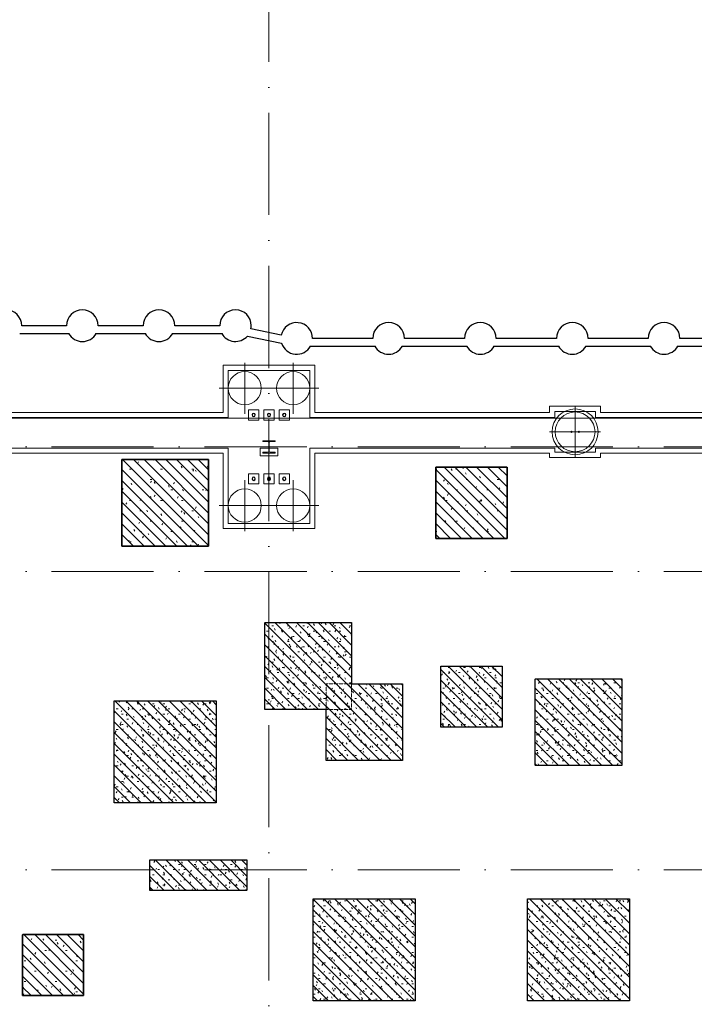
# Model space of a CAD drawing. Header units: millimetres. Extents: x -2694 to 330324, y -17289 to 76899.
# Tile 55 of 142: x 72884 to 86106, y 38305 to 57602. Entities that reach past the tile are written whole.
import ezdxf

# ---------------------------------------------------------------- set-up
doc = ezdxf.new("R2010")
doc.units = ezdxf.units.MM
for name, pattern in [('A_CARA_07', [7, 5, -2]), ('B_CARA_05', [4, 3, -1]), ('IMPORT-A_CARA_15', [760, 500, -130, 0, -130]), ('Čerchovaná 20mm', [3000, 2000, -500, 0, -500])]:
    doc.linetypes.add(name, pattern=pattern)
for name, color, linetype, lineweight in [('11542_003_OK-HALA_TaO-1_ET_R01_AciS_2025-04-14_sloupy_dwg', 150, 'Continuous', 9), ('CA_OSY', 5, 'IMPORT-A_CARA_15', 13), ('CA_PODLAHA25', 7, 'Continuous', 13), ('CA_POHHRA18', 9, 'Continuous', 9), ('CA_POHHRA25', 7, 'Continuous', 13), ('CA_ZAKLADY25', 7, 'Continuous', 13), ('CA_ZAKLADY5', 1, 'Continuous', 25), ('Konstrukční přípoje', 7, 'Continuous', 13), ('SS_HALA_TaO-DODAVKA_STAVEBNI', 140, 'Continuous', 9), ('SS_HALA_TaO-SLOUP', 140, 'Continuous', 9)]:
    doc.layers.add(name, color=color, linetype=linetype, lineweight=lineweight)
pattern_1 = [(0, (0, 0), (406.4, 101.6), [33.528, -271.272, 33.528, -271.272, -1625.6]), (0, (0, 0), (406.4, 101.6), [-609.6, 33.528, -576.072, 33.528, -271.272, -711.2]), (0, (0, 0), (406.4, 101.6), [-1524, 33.528, -169.672, 33.528, -474.472]), (120, (152.4, 50.8), (-291.18818, 301.15272), [33.528, -271.272, 33.528, -271.272, -1625.6]), (120, (152.4, 50.8), (-291.18818, 301.15272), [-609.6, 33.528, -576.072, 33.528, -271.272, -711.2]), (120, (152.4, 50.8), (-291.18818, 301.15272), [-1524, 33.528, -169.672, 33.528, -474.472]), (240, (203.2, 254), (-115.21182, -402.75272), [33.528, -271.272, 33.528, -271.272, -1625.6]), (240, (203.2, 254), (-115.21182, -402.75272), [-609.6, 33.528, -576.072, 33.528, -271.272, -711.2]), (240, (203.2, 254), (-115.21182, -402.75272), [-1524, 33.528, -169.672, 33.528, -474.472])]
pattern_2 = [(135, (0, 0), (-106.06602, -106.06602), [])]

# ---------------------------------------------------------------- blocks, each defined once
blk = doc.blocks.new('Fundament_ pravoúhlý - 1700 x 1700 x 4400mm-533344-BOURÁNÍ STÁVAJÍCÍCH ZÁKLADOVÝCH PRVKŮ')
at = {"layer": 'CA_ZAKLADY25'}
h = blk.add_hatch(dxfattribs=at)
h.set_pattern_fill('FP_10', color=256, style=0, pattern_type=2)
h.set_pattern_definition([(0, (-75738.01, -48135.42), (812.8, 203.2), [33.528, -576.072, 33.528, -3827.272]), (0, (-75738.01, -48135.42), (812.8, 203.2), [-643.128, -576.072, 33.528, -1185.672, -2032]), (0, (-75738.01, -48135.42), (812.8, 203.2), [-2438.4, 33.528, -576.072, 33.528, -1388.872]), (0, (-75738.01, -48135.42), (812.8, 203.2), [-3081.528, -372.872, 33.528, -982.472]), (120, (-75433.21, -48033.82), (-582.37636, 602.30545), [33.528, -576.072, 33.528, -3827.272]), (120, (-75433.21, -48033.82), (-582.37636, 602.30545), [-643.128, -576.072, 33.528, -1185.672, -2032]), (120, (-75433.21, -48033.82), (-582.37636, 602.30545), [-2438.4, 33.528, -576.072, 33.528, -1388.872]), (120, (-75433.21, -48033.82), (-582.37636, 602.30545), [-3081.528, -372.872, 33.528, -982.472]), (240, (-75331.62, -47627.42), (-230.42364, -805.50545), [33.528, -576.072, 33.528, -3827.272]), (240, (-75331.62, -47627.42), (-230.42364, -805.50545), [-643.128, -576.072, 33.528, -1185.672, -2032]), (240, (-75331.62, -47627.42), (-230.42364, -805.50545), [-2438.4, 33.528, -576.072, 33.528, -1388.872]), (240, (-75331.62, -47627.42), (-230.42364, -805.50545), [-3081.528, -372.872, 33.528, -982.472])])
h.paths.add_polyline_path([(-850, -850), (850, -850), (850, 850), (-850, 850), (-850, 546)])
at = {"layer": 'CA_ZAKLADY25', "color": 9, "linetype": 'B_CARA_05', "lineweight": 25}
for p, q in [((850, 850), (-850, 850)), ((-850, 850), (-850, -850)), ((-850, -850), (-850, 850)), ((-850, 850), (850, 850)), ((850, -850), (850, 850)), ((850, 850), (850, -850)), ((-850, -850), (850, -850)), ((850, -850), (-850, -850))]:
    blk.add_line(p, q, dxfattribs=at)
blk = doc.blocks.new('Fundament_ pravoúhlý - 1400 x 1400 x 4400mm-V55-BOURÁNÍ STÁVAJÍCÍCH ZÁKLADOVÝCH PRVKŮ')
at = {"layer": 'CA_ZAKLADY25'}
h = blk.add_hatch(dxfattribs=at)
h.set_pattern_fill('FP_11', color=256, style=0, pattern_type=2)
h.set_pattern_definition([(0, (-81738.01, -48135.42), (812.8, 203.2), [33.528, -576.072, 33.528, -3827.272]), (0, (-81738.01, -48135.42), (812.8, 203.2), [-643.128, -576.072, 33.528, -1185.672, -2032]), (0, (-81738.01, -48135.42), (812.8, 203.2), [-2438.4, 33.528, -576.072, 33.528, -1388.872]), (0, (-81738.01, -48135.42), (812.8, 203.2), [-3081.528, -372.872, 33.528, -982.472]), (120, (-81433.21, -48033.82), (-582.37636, 602.30545), [33.528, -576.072, 33.528, -3827.272]), (120, (-81433.21, -48033.82), (-582.37636, 602.30545), [-643.128, -576.072, 33.528, -1185.672, -2032]), (120, (-81433.21, -48033.82), (-582.37636, 602.30545), [-2438.4, 33.528, -576.072, 33.528, -1388.872]), (120, (-81433.21, -48033.82), (-582.37636, 602.30545), [-3081.528, -372.872, 33.528, -982.472]), (240, (-81331.62, -47627.42), (-230.42364, -805.50545), [33.528, -576.072, 33.528, -3827.272]), (240, (-81331.62, -47627.42), (-230.42364, -805.50545), [-643.128, -576.072, 33.528, -1185.672, -2032]), (240, (-81331.62, -47627.42), (-230.42364, -805.50545), [-2438.4, 33.528, -576.072, 33.528, -1388.872]), (240, (-81331.62, -47627.42), (-230.42364, -805.50545), [-3081.528, -372.872, 33.528, -982.472])])
h.paths.add_polyline_path([(-700, -700), (700, -700), (700, 700), (-700, 700), (-700, 546)])
at = {"layer": 'CA_ZAKLADY25', "color": 9, "linetype": 'B_CARA_05', "lineweight": 25}
for p, q in [((700, 700), (-700, 700)), ((-700, 700), (-700, -700)), ((-700, -700), (-700, 700)), ((-700, 700), (700, 700)), ((700, -700), (700, 700)), ((700, 700), (700, -700)), ((-700, -700), (700, -700)), ((700, -700), (-700, -700))]:
    blk.add_line(p, q, dxfattribs=at)
blk = doc.blocks.new('Fundament_ pravoúhlý - 1200 x 1200 x 4400mm-V58-BOURÁNÍ STÁVAJÍCÍCH ZÁKLADOVÝCH PRVKŮ')
at = {"layer": 'CA_ZAKLADY25'}
h = blk.add_hatch(dxfattribs=at)
h.set_pattern_fill('FP_19', color=256, style=0, pattern_type=2)
h.set_pattern_definition([(0, (-73538.01, -39075.42), (812.8, 203.2), [33.528, -576.072, 33.528, -3827.272]), (0, (-73538.01, -39075.42), (812.8, 203.2), [-643.128, -576.072, 33.528, -1185.672, -2032]), (0, (-73538.01, -39075.42), (812.8, 203.2), [-2438.4, 33.528, -576.072, 33.528, -1388.872]), (0, (-73538.01, -39075.42), (812.8, 203.2), [-3081.528, -372.872, 33.528, -982.472]), (120, (-73233.21, -38973.82), (-582.37636, 602.30545), [33.528, -576.072, 33.528, -3827.272]), (120, (-73233.21, -38973.82), (-582.37636, 602.30545), [-643.128, -576.072, 33.528, -1185.672, -2032]), (120, (-73233.21, -38973.82), (-582.37636, 602.30545), [-2438.4, 33.528, -576.072, 33.528, -1388.872]), (120, (-73233.21, -38973.82), (-582.37636, 602.30545), [-3081.528, -372.872, 33.528, -982.472]), (240, (-73131.62, -38567.42), (-230.42364, -805.50545), [33.528, -576.072, 33.528, -3827.272]), (240, (-73131.62, -38567.42), (-230.42364, -805.50545), [-643.128, -576.072, 33.528, -1185.672, -2032]), (240, (-73131.62, -38567.42), (-230.42364, -805.50545), [-2438.4, 33.528, -576.072, 33.528, -1388.872]), (240, (-73131.62, -38567.42), (-230.42364, -805.50545), [-3081.528, -372.872, 33.528, -982.472])])
h.paths.add_polyline_path([(-600, -600), (600, -600), (600, 600), (-600, 600), (-600, -188)])
at = {"layer": 'CA_ZAKLADY25', "color": 9, "linetype": 'B_CARA_05', "lineweight": 25}
for p, q in [((600, 600), (-600, 600)), ((-600, 600), (-600, -600)), ((-600, -600), (-600, 600)), ((-600, 600), (600, 600)), ((600, -600), (600, 600)), ((600, 600), (600, -600)), ((-600, -600), (600, -600)), ((600, -600), (-600, -600))]:
    blk.add_line(p, q, dxfattribs=at)
blk = doc.blocks.new('11542 TAO základy_rvt-1-BOURÁNÍ STÁVAJÍCÍCH ZÁKLADOVÝCH PRVKŮ')
at = {"layer": 'CA_ZAKLADY25'}
h = blk.add_hatch(dxfattribs=at)
h.set_pattern_fill('FP_8', color=256, style=0, pattern_type=2)
h.set_pattern_definition(pattern_1)
h.paths.add_polyline_path([(78888, 44085), (78888, 44585), (79388, 44585), (79388, 45785), (77688, 45785), (77688, 44085)])
h = blk.add_hatch(dxfattribs=at)
h.set_pattern_fill('FP_8', color=256, style=0, pattern_type=2)
h.set_pattern_definition(pattern_1)
h.paths.add_polyline_path([(81138, 43735), (82338, 43735), (82338, 44935), (81138, 44935)])
h = blk.add_hatch(dxfattribs=at)
h.set_pattern_fill('FP_8', color=256, style=0, pattern_type=2)
h.set_pattern_definition(pattern_1)
h.paths.add_polyline_path([(78888, 43085), (80388, 43085), (80388, 44585), (78888, 44585), (78888, 44085)])
h = blk.add_hatch(dxfattribs=at)
h.set_pattern_fill('FP_8', color=256, style=0, pattern_type=2)
h.set_pattern_definition(pattern_1)
h.paths.add_polyline_path([(82988, 42985), (84688, 42985), (84688, 44685), (82988, 44685)])
h = blk.add_hatch(dxfattribs=at)
h.set_pattern_fill('FP_8', color=256, style=0, pattern_type=2)
h.set_pattern_definition(pattern_1)
h.paths.add_polyline_path([(74738, 44255), (74738, 42255), (76738, 42255), (76738, 44255)])
h = blk.add_hatch(dxfattribs=at)
h.set_pattern_fill('FP_8', color=256, style=0, pattern_type=2)
h.set_pattern_definition(pattern_1)
h.paths.add_polyline_path([(75438, 41135), (75438, 40535), (77338, 40535), (77338, 41135)])
h = blk.add_hatch(dxfattribs=at)
h.set_pattern_fill('FP_8', color=256, style=0, pattern_type=2)
h.set_pattern_definition(pattern_1)
h.paths.add_polyline_path([(80638, 38375), (80638, 40375), (78638, 40375), (78638, 38375)])
h = blk.add_hatch(dxfattribs=at)
h.set_pattern_fill('FP_8', color=256, style=0, pattern_type=2)
h.set_pattern_definition(pattern_1)
h.paths.add_polyline_path([(84838, 38375), (84838, 40375), (82838, 40375), (82838, 38375)])
at = {"layer": 'CA_ZAKLADY25', "color": 9, "linetype": 'B_CARA_05', "lineweight": 25}
for p, q in [((77688, 44085), (77688, 45785)), ((77688, 45785), (79388, 45785)), ((79388, 45785), (79388, 44585)), ((81138, 43735), (81138, 44935)), ((81138, 44935), (82338, 44935)), ((82338, 44935), (82338, 43735)), ((79388, 44585), (80388, 44585)), ((80388, 44585), (80388, 43085)), ((82988, 42985), (82988, 44685)), ((82988, 44685), (84688, 44685)), ((84688, 44685), (84688, 42985)), ((74738, 42255), (74738, 44255)), ((74738, 44255), (76738, 44255)), ((76738, 44255), (76738, 42255)), ((78888, 44085), (77688, 44085)), ((78888, 43085), (78888, 44085)), ((82338, 43735), (81138, 43735)), ((80388, 43085), (78888, 43085)), ((84688, 42985), (82988, 42985)), ((76738, 42255), (74738, 42255)), ((75438, 40535), (75438, 41135)), ((75438, 41135), (77338, 41135)), ((77338, 41135), (77338, 40535)), ((77338, 40535), (75438, 40535)), ((78638, 38375), (78638, 40375)), ((78638, 40375), (80638, 40375)), ((80638, 40375), (80638, 38375)), ((82838, 38375), (82838, 40375)), ((82838, 40375), (84838, 40375)), ((84838, 40375), (84838, 38375)), ((80638, 38375), (78638, 38375)), ((84838, 38375), (82838, 38375))]:
    blk.add_line(p, q, dxfattribs=at)
at = {"layer": 'CA_ZAKLADY5', "color": 253, "linetype": 'B_CARA_05', "lineweight": 13}
for p, q in [((79388, 45785), (77688, 45785)), ((77688, 45785), (77688, 44085)), ((79388, 44585), (79388, 45785)), ((82338, 44935), (81138, 44935)), ((81138, 44935), (81138, 43735)), ((82338, 43735), (82338, 44935)), ((80388, 44585), (79388, 44585)), ((80388, 43085), (80388, 44585)), ((84688, 44685), (82988, 44685)), ((82988, 44685), (82988, 42985)), ((84688, 42985), (84688, 44685)), ((76738, 44255), (74738, 44255)), ((74738, 44255), (74738, 42255)), ((76738, 42255), (76738, 44255)), ((77688, 44085), (78888, 44085)), ((78888, 44085), (78888, 43085)), ((81138, 43735), (82338, 43735)), ((78888, 43085), (80388, 43085)), ((82988, 42985), (84688, 42985)), ((74738, 42255), (76738, 42255)), ((77338, 41135), (75438, 41135)), ((75438, 41135), (75438, 40535)), ((77338, 40535), (77338, 41135)), ((75438, 40535), (77338, 40535)), ((80638, 40375), (78638, 40375)), ((78638, 40375), (78638, 38375)), ((80638, 38375), (80638, 40375)), ((84838, 40375), (82838, 40375)), ((82838, 40375), (82838, 38375)), ((84838, 38375), (84838, 40375)), ((78638, 38375), (80638, 38375)), ((82838, 38375), (84838, 38375))]:
    blk.add_line(p, q, dxfattribs=at)
at = {"layer": 'CA_ZAKLADY25', "color": 9, "linetype": 'B_CARA_05', "lineweight": 25}
for name, p in [('Fundament_ pravoúhlý - 1700 x 1700 x 4400mm-533344-BOURÁNÍ STÁVAJÍCÍCH ZÁKLADOVÝCH PRVKŮ', (75738, 48135)), ('Fundament_ pravoúhlý - 1400 x 1400 x 4400mm-V55-BOURÁNÍ STÁVAJÍCÍCH ZÁKLADOVÝCH PRVKŮ', (81738, 48135)), ('Fundament_ pravoúhlý - 1200 x 1200 x 4400mm-V58-BOURÁNÍ STÁVAJÍCÍCH ZÁKLADOVÝCH PRVKŮ', (73538, 39075))]:
    blk.add_blockref(name, p, dxfattribs=at)
blk = doc.blocks.new('pilota 600 mm - D_650-2142311-BOURÁNÍ STÁVAJÍCÍCH ZÁKLADOVÝCH PRVKŮ')
at = {"layer": 'CA_POHHRA18'}
for q in [(0, 500), (-500, 0), (0, -500), (500, 0)]:
    blk.add_line((0, 0), q, dxfattribs=at)
blk = doc.blocks.new('pilota 600 mm - D_650-2142312-BOURÁNÍ STÁVAJÍCÍCH ZÁKLADOVÝCH PRVKŮ')
at = {"layer": 'CA_POHHRA18'}
for q in [(0, 500), (-500, 0), (500, 0), (0, -500)]:
    blk.add_line((0, 0), q, dxfattribs=at)
blk = doc.blocks.new('pilota 600 mm - D_900_780-2142307-BOURÁNÍ STÁVAJÍCÍCH ZÁKLADOVÝCH PRVKŮ')
at = {"layer": 'CA_POHHRA18'}
for q in [(0, 500), (-500, 0), (0, -500), (500, 0)]:
    blk.add_line((0, 0), q, dxfattribs=at)
blk = doc.blocks.new('11542_003_OK-HALA_TaO-1_ET_R01_AciS_2025-04-14_sloupy_dwg-1858929-BOURÁNÍ STÁVAJÍCÍCH ZÁKLADOVÝCH PRVKŮ')
at = {"layer": '11542_003_OK-HALA_TaO-1_ET_R01_AciS_2025-04-14_sloupy_dwg', "color": 140}
for p, q in [((77890, 49350), (77650, 49350)), ((77650, 49350), (77650, 49333)), ((77650, 49333), (77744, 49333)), ((77765, 49312), (77765, 49148)), ((77775, 49148), (77775, 49312)), ((77796, 49333), (77890, 49333)), ((77890, 49333), (77890, 49350)), ((77744, 49127), (77650, 49127)), ((77650, 49127), (77650, 49110)), ((77650, 49110), (77890, 49110)), ((77890, 49127), (77796, 49127)), ((77890, 49110), (77890, 49127))]:
    blk.add_line(p, q, dxfattribs=at)
for centre, radius, start, end in [((77470, 49855), 32, 0, 180), ((77470, 49855), 32, 180, 0), ((77770, 49855), 32, 0, 180), ((77770, 49855), 32, 180, 0), ((78070, 49855), 32, 0, 180), ((78070, 49855), 32, 180, 0), ((83700, 49525), 10, 0, 180), ((83700, 49525), 10, 180, 0), ((83840, 49525), 10, 0, 180), ((83840, 49525), 10, 180, 0), ((77744, 49312), 21, 0, 90), ((77796, 49312), 21, 90, 180), ((77744, 49148), 21, 270, 0), ((77796, 49148), 21, 180, 270), ((77470, 48605), 32, 0, 180), ((77770, 48605), 32, 0, 180), ((78070, 48605), 32, 0, 180), ((77470, 48605), 32, 180, 0), ((77770, 48605), 32, 180, 0), ((78070, 48605), 32, 180, 0)]:
    blk.add_arc(centre, radius, start, end, dxfattribs=at)
at = {"layer": 'SS_HALA_TaO-DODAVKA_STAVEBNI'}
for centre, start, end in [((77470, 49855), 0, 180), ((77470, 49855), 180, 0), ((77770, 49855), 0, 180), ((77770, 49855), 180, 0), ((78070, 49855), 0, 180), ((78070, 49855), 180, 0), ((77470, 48605), 0, 180), ((77770, 48605), 0, 180), ((78070, 48605), 0, 180), ((77470, 48605), 180, 0), ((77770, 48605), 180, 0), ((78070, 48605), 180, 0)]:
    blk.add_arc(centre, 32, start, end, dxfattribs=at)
at = {"layer": 'SS_HALA_TaO-SLOUP'}
for p, q in [((77890, 49350), (77650, 49350)), ((77650, 49350), (77650, 49333)), ((77650, 49333), (77744, 49333)), ((77765, 49312), (77765, 49148)), ((77775, 49148), (77775, 49312)), ((77796, 49333), (77890, 49333)), ((77890, 49333), (77890, 49350)), ((77744, 49127), (77650, 49127)), ((77650, 49127), (77650, 49110)), ((77650, 49110), (77890, 49110)), ((77890, 49127), (77796, 49127)), ((77890, 49110), (77890, 49127))]:
    blk.add_line(p, q, dxfattribs=at)
for centre, radius, start, end in [((83700, 49525), 10, 0, 180), ((83700, 49525), 10, 180, 0), ((83840, 49525), 10, 0, 180), ((83840, 49525), 10, 180, 0), ((77744, 49312), 21, 0, 90), ((77796, 49312), 21, 90, 180), ((77744, 49148), 21, 270, 0), ((77796, 49148), 21, 180, 270)]:
    blk.add_arc(centre, radius, start, end, dxfattribs=at)
blk = doc.blocks.new('M_Šroub HPM-E - 64_E-V430-BOURÁNÍ STÁVAJÍCÍCH ZÁKLADOVÝCH PRVKŮ')
at = {"layer": 'Konstrukční přípoje'}
for p, q in [((-100, -100), (-100, 100)), ((-100, 100), (100, 100)), ((100, 100), (-100, 100)), ((-100, 100), (-100, -100)), ((100, 100), (100, -100)), ((100, -100), (100, 100)), ((100, -100), (-100, -100)), ((-100, -100), (100, -100))]:
    blk.add_line(p, q, dxfattribs=at)
at = {"layer": 'Konstrukční přípoje', "color": 250, "lineweight": 25}
for start, end in [(360, 180), (180, 360)]:
    blk.add_arc((0, 0), 32, start, end, dxfattribs=at)
at = {"layer": 'Konstrukční přípoje'}
for start, end in [(0, 180), (0, 180), (0, 180), (180, 360), (180, 360), (180, 360)]:
    blk.add_arc((0, 0), 32, start, end, dxfattribs=at)
blk = doc.blocks.new('M_Šroub HPM-E - 64_E-V431-BOURÁNÍ STÁVAJÍCÍCH ZÁKLADOVÝCH PRVKŮ')
at = {"layer": 'Konstrukční přípoje', "lineweight": 9}
h = blk.add_hatch(dxfattribs=at)
h.set_pattern_fill('FP_178', color=50, style=0, pattern_type=2)
h.set_pattern_definition([(45, (-77770.05, -48604.87), (-251.4472, 251.4472), []), (45, (-77770.05, -48223.87), (-251.4472, 251.4472), [])])
h.paths.add_polyline_path([(10, -30), (26, -19), (32, 0), (26, 19), (10, 30), (-10, 30), (-26, 19), (-32, 0), (-26, -19), (-10, -30)])
at = {"layer": 'Konstrukční přípoje'}
for p, q in [((100, 100), (-100, 100)), ((-100, 100), (-100, -100)), ((-100, -100), (-100, 100)), ((-100, 100), (100, 100)), ((100, -100), (100, 100)), ((100, 100), (100, -100)), ((-100, -100), (100, -100)), ((100, -100), (-100, -100))]:
    blk.add_line(p, q, dxfattribs=at)
at = {"layer": 'Konstrukční přípoje', "color": 250, "lineweight": 25}
for start, end in [(360, 180), (180, 360)]:
    blk.add_arc((0, 0), 32, start, end, dxfattribs=at)
at = {"layer": 'Konstrukční přípoje'}
for start, end in [(0, 180), (0, 180), (0, 180), (180, 0), (180, 360), (180, 360)]:
    blk.add_arc((0, 0), 32, start, end, dxfattribs=at)
blk = doc.blocks.new('M_Šroub HPM-E - 64_E-V432-BOURÁNÍ STÁVAJÍCÍCH ZÁKLADOVÝCH PRVKŮ')
at = {"layer": 'Konstrukční přípoje'}
for p, q in [((-100, -100), (-100, 100)), ((-100, 100), (100, 100)), ((100, 100), (-100, 100)), ((-100, 100), (-100, -100)), ((100, 100), (100, -100)), ((100, -100), (100, 100)), ((100, -100), (-100, -100)), ((-100, -100), (100, -100))]:
    blk.add_line(p, q, dxfattribs=at)
at = {"layer": 'Konstrukční přípoje', "color": 250, "lineweight": 25}
for start, end in [(360, 180), (180, 360)]:
    blk.add_arc((0, 0), 32, start, end, dxfattribs=at)
at = {"layer": 'Konstrukční přípoje'}
for start, end in [(0, 180), (0, 180), (0, 180), (180, 360), (180, 360), (180, 360)]:
    blk.add_arc((0, 0), 32, start, end, dxfattribs=at)
blk = doc.blocks.new('M_Šroub HPM-E - 64_E-V433-BOURÁNÍ STÁVAJÍCÍCH ZÁKLADOVÝCH PRVKŮ')
at = {"layer": 'Konstrukční přípoje'}
for p, q in [((100, 100), (-100, 100)), ((-100, 100), (-100, -100)), ((-100, -100), (-100, 100)), ((-100, 100), (100, 100)), ((100, -100), (100, 100)), ((100, 100), (100, -100)), ((-100, -100), (100, -100)), ((100, -100), (-100, -100))]:
    blk.add_line(p, q, dxfattribs=at)
at = {"layer": 'Konstrukční přípoje', "color": 250, "lineweight": 25}
for start, end in [(360, 180), (180, 360)]:
    blk.add_arc((0, 0), 32, start, end, dxfattribs=at)
at = {"layer": 'Konstrukční přípoje'}
for start, end in [(0, 180), (0, 180), (0, 180), (180, 0), (180, 360), (180, 360)]:
    blk.add_arc((0, 0), 32, start, end, dxfattribs=at)
blk = doc.blocks.new('M_Šroub HPM-E - 64_E-V434-BOURÁNÍ STÁVAJÍCÍCH ZÁKLADOVÝCH PRVKŮ')
at = {"layer": 'Konstrukční přípoje', "lineweight": 9}
h = blk.add_hatch(dxfattribs=at)
h.set_pattern_fill('FP_179', color=50, style=0, pattern_type=2)
h.set_pattern_definition([(45, (-77470.05, -49854.87), (-251.4472, 251.4472), []), (45, (-77470.05, -49473.87), (-251.4472, 251.4472), [])])
h.paths.add_polyline_path([(10, -30), (26, -19), (32, 0), (26, 19), (10, 30), (-10, 30), (-26, 19), (-32, 0), (-26, -19), (-10, -30)])
at = {"layer": 'Konstrukční přípoje'}
for p, q in [((-100, -100), (-100, 100)), ((-100, 100), (100, 100)), ((100, 100), (-100, 100)), ((-100, 100), (-100, -100)), ((100, 100), (100, -100)), ((100, -100), (100, 100)), ((100, -100), (-100, -100)), ((-100, -100), (100, -100))]:
    blk.add_line(p, q, dxfattribs=at)
at = {"layer": 'Konstrukční přípoje', "color": 250, "lineweight": 25}
for start, end in [(360, 180), (180, 360)]:
    blk.add_arc((0, 0), 32, start, end, dxfattribs=at)
at = {"layer": 'Konstrukční přípoje'}
for start, end in [(0, 180), (0, 180), (0, 180), (180, 360), (180, 360), (180, 360)]:
    blk.add_arc((0, 0), 32, start, end, dxfattribs=at)
blk = doc.blocks.new('M_Šroub HPM-E - 64_E-V435-BOURÁNÍ STÁVAJÍCÍCH ZÁKLADOVÝCH PRVKŮ')
at = {"layer": 'Konstrukční přípoje'}
for p, q in [((100, 100), (-100, 100)), ((-100, 100), (-100, -100)), ((-100, -100), (-100, 100)), ((-100, 100), (100, 100)), ((100, -100), (100, 100)), ((100, 100), (100, -100)), ((-100, -100), (100, -100)), ((100, -100), (-100, -100))]:
    blk.add_line(p, q, dxfattribs=at)
at = {"layer": 'Konstrukční přípoje', "color": 250, "lineweight": 25}
for start, end in [(360, 180), (180, 360)]:
    blk.add_arc((0, 0), 32, start, end, dxfattribs=at)
at = {"layer": 'Konstrukční přípoje'}
for start, end in [(0, 180), (0, 180), (0, 180), (180, 0), (180, 360), (180, 360)]:
    blk.add_arc((0, 0), 32, start, end, dxfattribs=at)

msp = doc.modelspace()

# ---------------------------------------------------------------- hatches: boundary and pattern name
at = {"layer": 'CA_POHHRA18'}
h = msp.add_hatch(dxfattribs=at)
h.set_pattern_fill('FP_191', color=90, style=0, pattern_type=2)
h.set_pattern_definition(pattern_2)
h.paths.add_polyline_path([(76588, 47285.4), (76588, 48985.4), (74888, 48985.4), (74888, 47285.4)])
h = msp.add_hatch(dxfattribs=at)
h.set_pattern_fill('FP_191', color=90, style=0, pattern_type=2)
h.set_pattern_definition(pattern_2)
h.paths.add_polyline_path([(82438, 47435.4), (82438, 48835.4), (81038, 48835.4), (81038, 47435.4)])
h = msp.add_hatch(dxfattribs=at)
h.set_pattern_fill('FP_191', color=90, style=0, pattern_type=2)
h.set_pattern_definition(pattern_2)
h.paths.add_polyline_path([(77688, 44085.4), (79388, 44085.4), (79388, 45785.4), (77688, 45785.4)])
h = msp.add_hatch(dxfattribs=at)
h.set_pattern_fill('FP_191', color=90, style=0, pattern_type=2)
h.set_pattern_definition(pattern_2)
h.paths.add_polyline_path([(81138, 43735.4), (82338, 43735.4), (82338, 44935.4), (81138, 44935.4)])
h = msp.add_hatch(dxfattribs=at)
h.set_pattern_fill('FP_191', color=90, style=0, pattern_type=2)
h.set_pattern_definition(pattern_2)
h.paths.add_polyline_path([(78888, 43085.4), (80388, 43085.4), (80388, 44585.4), (78888, 44585.4)])
h = msp.add_hatch(dxfattribs=at)
h.set_pattern_fill('FP_191', color=90, style=0, pattern_type=2)
h.set_pattern_definition(pattern_2)
h.paths.add_polyline_path([(82988, 42985.4), (84688, 42985.4), (84688, 44685.4), (82988, 44685.4)])
h = msp.add_hatch(dxfattribs=at)
h.set_pattern_fill('FP_191', color=90, style=0, pattern_type=2)
h.set_pattern_definition(pattern_2)
h.paths.add_polyline_path([(74738, 42255.4), (76738, 42255.4), (76738, 44255.4), (74738, 44255.4)])
h = msp.add_hatch(dxfattribs=at)
h.set_pattern_fill('FP_191', color=90, style=0, pattern_type=2)
h.set_pattern_definition(pattern_2)
h.paths.add_polyline_path([(75438, 41135.4), (75438, 40535.4), (77338, 40535.4), (77338, 41135.4)])
h = msp.add_hatch(dxfattribs=at)
h.set_pattern_fill('FP_191', color=90, style=0, pattern_type=2)
h.set_pattern_definition(pattern_2)
h.paths.add_polyline_path([(80638, 38375.4), (80638, 40375.4), (78638, 40375.4), (78638, 38375.4)])
h = msp.add_hatch(dxfattribs=at)
h.set_pattern_fill('FP_191', color=90, style=0, pattern_type=2)
h.set_pattern_definition(pattern_2)
h.paths.add_polyline_path([(84838, 38375.4), (84838, 40375.4), (82838, 40375.4), (82838, 38375.4)])
h = msp.add_hatch(dxfattribs=at)
h.set_pattern_fill('FP_191', color=90, style=0, pattern_type=2)
h.set_pattern_definition(pattern_2)
h.paths.add_polyline_path([(74138, 38475.4), (74138, 39675.4), (72938, 39675.4), (72938, 38475.4), (73001.2, 38475.4)])

# ---------------------------------------------------------------- linework, layer by layer
at = {"layer": 'CA_OSY', "linetype": 'Čerchovaná 20mm', "lineweight": 9}
for p, q in [((77770, -226.2), (77770, 75699.1)), ((-1493.6, 49229.9), (299971.9, 49229.9)), ((-1493.6, 46789.9), (299971.9, 46789.9)), ((-1493.6, 40939.9), (299971.9, 40939.9))]:
    msp.add_line(p, q, dxfattribs=at)
at = {"layer": 'CA_PODLAHA25'}
msp.add_line((38140.3, 49789.9), (174495.6, 49789.9), dxfattribs=at)
at = {"layer": 'CA_POHHRA25'}
for p, q in [((72170, 49804.9), (76970, 49804.9)), ((72170, 49804.9), (76970, 49804.9)), ((83370, 49804.9), (78570, 49804.9)), ((78570, 49804.9), (83370, 49804.9)), ((84170, 49804.9), (88970, 49804.9)), ((84170, 49804.9), (88970, 49804.9)), ((76970, 49204.9), (72170, 49204.9)), ((72170, 49204.9), (76970, 49204.9)), ((77595, 49204.9), (77770, 49204.9)), ((77595, 49204.9), (77770, 49204.9)), ((77770, 49204.9), (77945, 49204.9)), ((77945, 49204.9), (77770, 49204.9)), ((78570, 49204.9), (83370, 49204.9)), ((78570, 49204.9), (83370, 49204.9)), ((88970, 49204.9), (84170, 49204.9)), ((84170, 49204.9), (88970, 49204.9))]:
    msp.add_line(p, q, dxfattribs=at)
at = {"layer": 'CA_POHHRA25', "lineweight": 9}
for p, q in [((72270, 49904.9), (76870, 49904.9)), ((72270, 49904.9), (76870, 49904.9)), ((78670, 49904.9), (83270, 49904.9)), ((78670, 49904.9), (83270, 49904.9)), ((84270, 49904.9), (88870, 49904.9)), ((84270, 49904.9), (88870, 49904.9)), ((76870, 49104.9), (72270, 49104.9)), ((72270, 49104.9), (76870, 49104.9)), ((83270, 49104.9), (78670, 49104.9)), ((78670, 49104.9), (83270, 49104.9)), ((88870, 49104.9), (84270, 49104.9)), ((84270, 49104.9), (88870, 49104.9))]:
    msp.add_line(p, q, dxfattribs=at)
at = {"layer": 'CA_POHHRA25', "linetype": 'A_CARA_07', "lineweight": 9}
for p, q in [((74888, 48985.4), (74888, 47285.4)), ((76588, 48985.4), (74888, 48985.4)), ((76588, 47285.4), (76588, 48985.4)), ((81038, 48835.4), (81038, 47435.4)), ((82438, 48835.4), (81038, 48835.4)), ((82438, 47435.4), (82438, 48835.4)), ((74888, 47285.4), (76588, 47285.4)), ((81038, 47435.4), (82438, 47435.4)), ((77688, 45785.4), (77688, 44085.4)), ((79388, 45785.4), (77688, 45785.4)), ((79388, 44085.4), (79388, 45785.4)), ((81138, 44935.4), (81138, 43735.4)), ((82338, 44935.4), (81138, 44935.4)), ((82338, 43735.4), (82338, 44935.4)), ((78888, 44585.4), (78888, 43085.4)), ((80388, 44585.4), (78888, 44585.4)), ((80388, 43085.4), (80388, 44585.4)), ((82988, 44685.4), (82988, 42985.4)), ((84688, 44685.4), (82988, 44685.4)), ((84688, 42985.4), (84688, 44685.4)), ((74738, 44255.4), (74738, 42255.4)), ((76738, 44255.4), (74738, 44255.4)), ((76738, 42255.4), (76738, 44255.4)), ((77688, 44085.4), (79388, 44085.4)), ((81138, 43735.4), (82338, 43735.4)), ((78888, 43085.4), (80388, 43085.4)), ((82988, 42985.4), (84688, 42985.4)), ((74738, 42255.4), (76738, 42255.4)), ((75438, 41135.4), (75438, 40535.4)), ((77338, 41135.4), (75438, 41135.4)), ((77338, 40535.4), (77338, 41135.4)), ((75438, 40535.4), (77338, 40535.4)), ((78638, 40375.4), (78638, 38375.4)), ((80638, 40375.4), (78638, 40375.4)), ((80638, 38375.4), (80638, 40375.4)), ((82838, 40375.4), (82838, 38375.4)), ((84838, 40375.4), (82838, 40375.4)), ((84838, 38375.4), (84838, 40375.4)), ((72938, 39675.4), (72938, 38475.4)), ((74138, 39675.4), (72938, 39675.4)), ((74138, 38475.4), (74138, 39675.4)), ((72938, 38475.4), (74138, 38475.4)), ((78638, 38375.4), (80638, 38375.4)), ((82838, 38375.4), (84838, 38375.4))]:
    msp.add_line(p, q, dxfattribs=at)
at = {"layer": 'CA_ZAKLADY25'}
for p, q in [((72923.7, 51604), (73803.7, 51604)), ((74423.7, 51604), (75303.7, 51604)), ((75923.7, 51604), (76803.9, 51604)), ((77417, 51540.8), (78010, 51417.2)), ((73843.1, 51454), (72884.4, 51454)), ((75343.1, 51454), (74384.4, 51454)), ((76843.7, 51454), (75884.4, 51454)), ((78018.4, 51262.3), (77347.5, 51402.1)), ((78623.9, 51354), (79803.9, 51354)), ((80423.9, 51354), (81603.9, 51354)), ((82223.9, 51354), (83403.9, 51354)), ((84023.9, 51354), (85203.9, 51354)), ((85823.9, 51354), (87003.9, 51354)), ((79843.7, 51204), (78584.1, 51204)), ((81643.7, 51204), (80384.1, 51204)), ((83443.7, 51204), (82184.1, 51204)), ((85243.7, 51204), (83984.1, 51204)), ((87043.7, 51204), (85784.1, 51204)), ((78570, 50729.9), (76970, 50729.9)), ((76970, 50729.9), (76970, 49804.9)), ((76970, 49804.9), (76970, 50729.9)), ((76970, 50729.9), (78570, 50729.9)), ((78570, 49804.9), (78570, 50729.9)), ((78570, 50729.9), (78570, 49804.9)), ((84170, 49924.9), (83370, 49924.9)), ((83370, 49924.9), (83370, 49804.9)), ((83370, 49804.9), (83370, 49924.9)), ((83370, 49924.9), (84170, 49924.9)), ((84170, 49804.9), (84170, 49924.9)), ((84170, 49924.9), (84170, 49804.9)), ((76970, 49204.9), (76970, 47729.9)), ((76970, 47729.9), (76970, 49204.9)), ((77595, 49054.9), (77595, 49204.9)), ((77595, 49204.9), (77595, 49054.9)), ((77945, 49054.9), (77595, 49054.9)), ((77595, 49054.9), (77945, 49054.9)), ((77945, 49204.9), (77945, 49054.9)), ((77945, 49054.9), (77945, 49204.9)), ((78570, 47729.9), (78570, 49204.9)), ((78570, 49204.9), (78570, 47729.9)), ((83370, 49204.9), (83370, 49124.9)), ((83370, 49124.9), (83370, 49204.9)), ((83370, 49124.9), (84170, 49124.9)), ((84170, 49124.9), (83370, 49124.9)), ((84170, 49124.9), (84170, 49204.9)), ((84170, 49204.9), (84170, 49124.9)), ((76970, 47729.9), (78570, 47729.9)), ((78570, 47729.9), (76970, 47729.9))]:
    msp.add_line(p, q, dxfattribs=at)
at = {"layer": 'CA_ZAKLADY25', "lineweight": 9}
for p, q in [((76870, 49904.9), (76870, 50829.9)), ((76870, 50829.9), (78670, 50829.9)), ((78670, 50829.9), (76870, 50829.9)), ((76870, 50829.9), (76870, 49904.9)), ((78670, 50829.9), (78670, 49904.9)), ((78670, 49904.9), (78670, 50829.9)), ((83270, 49904.9), (83270, 50024.9)), ((83270, 50024.9), (84270, 50024.9)), ((84270, 50024.9), (83270, 50024.9)), ((83270, 50024.9), (83270, 49904.9)), ((84270, 50024.9), (84270, 49904.9)), ((84270, 49904.9), (84270, 50024.9)), ((76870, 47629.9), (76870, 49104.9)), ((76870, 49104.9), (76870, 47629.9)), ((78670, 49104.9), (78670, 47629.9)), ((78670, 47629.9), (78670, 49104.9)), ((83270, 49024.9), (83270, 49104.9)), ((83270, 49104.9), (83270, 49024.9)), ((84270, 49024.9), (83270, 49024.9)), ((83270, 49024.9), (84270, 49024.9)), ((84270, 49104.9), (84270, 49024.9)), ((84270, 49024.9), (84270, 49104.9)), ((78670, 47629.9), (76870, 47629.9)), ((76870, 47629.9), (78670, 47629.9))]:
    msp.add_line(p, q, dxfattribs=at)
at = {"layer": 'CA_ZAKLADY25'}
for centre, start, end in [((72613.7, 51605.1), 0, 180), ((74113.7, 51605.1), 0, 180), ((75613.7, 51605.1), 0, 180), ((77113.9, 51605.9), 0, 180), ((72613.7, 51605.1), 359.78917, 0), ((74113.7, 51605.1), 180, 180.21083), ((74113.7, 51605.1), 359.78917, 0), ((75613.7, 51605.1), 180, 180.21083), ((75613.7, 51605.1), 359.78917, 360), ((77113.9, 51605.9), 180, 180.35413), ((77113.9, 51605.9), 347.87885, 360), ((78313.9, 51355.9), 0, 168.58458), ((80113.9, 51355.9), 0, 180), ((81913.9, 51355.9), 0, 180), ((83713.9, 51355.9), 0, 180), ((85513.9, 51355.9), 0, 180), ((74113.7, 51605.1), 209.17972, 330.82028), ((75613.7, 51605.1), 209.17972, 330.82028), ((77113.9, 51605.9), 209.34397, 318.88918), ((78313.9, 51355.9), 359.64587, 0), ((80113.9, 51355.9), 180, 180.35413), ((80113.9, 51355.9), 359.64587, 0), ((81913.9, 51355.9), 180, 180.35413), ((81913.9, 51355.9), 359.64587, 0), ((83713.9, 51355.9), 180, 180.35413), ((83713.9, 51355.9), 359.64587, 0), ((85513.9, 51355.9), 180, 180.35413), ((85513.9, 51355.9), 359.64587, 360), ((78313.9, 51355.9), 197.57424, 330.65603), ((80113.9, 51355.9), 209.34397, 330.65603), ((81913.9, 51355.9), 209.34397, 330.65603), ((83713.9, 51355.9), 209.34397, 330.65603), ((85513.9, 51355.9), 209.34397, 330.65603)]:
    msp.add_arc(centre, 310, start, end, dxfattribs=at)
at = {"layer": 'CA_ZAKLADY25', "lineweight": 9}
for centre, radius, start, end in [((77295, 50379.9), 325, 90, 270), ((77295, 50379.9), 325, 90, 270), ((77295, 50379.9), 325, 0, 180), ((77295, 50379.9), 325, 0, 180), ((77295, 50379.9), 325, 270, 90), ((77295, 50379.9), 325, 270, 90), ((78245, 50379.9), 325, 90, 270), ((78245, 50379.9), 325, 90, 270), ((78245, 50379.9), 325, 0, 180), ((78245, 50379.9), 325, 0, 180), ((78245, 50379.9), 325, 270, 90), ((78245, 50379.9), 325, 270, 90), ((77295, 50379.9), 325, 180, 0), ((77295, 50379.9), 325, 180, 0), ((78245, 50379.9), 325, 180, 0), ((78245, 50379.9), 325, 180, 0), ((83770, 49524.9), 450, 0, 180), ((83770, 49524.9), 450, 0, 180), ((83770, 49524.9), 390, 90, 270), ((83770, 49524.9), 390, 90, 270), ((83770, 49524.9), 390, 270, 90), ((83770, 49524.9), 390, 270, 90), ((83770, 49524.9), 450, 180, 0), ((83770, 49524.9), 450, 180, 0), ((77295, 48079.9), 325, 90, 270), ((77295, 48079.9), 325, 90, 270), ((77295, 48079.9), 325, 0, 180), ((77295, 48079.9), 325, 0, 180), ((77295, 48079.9), 325, 270, 90), ((77295, 48079.9), 325, 270, 90), ((78245, 48079.9), 325, 90, 270), ((78245, 48079.9), 325, 90, 270), ((78245, 48079.9), 325, 0, 180), ((78245, 48079.9), 325, 0, 180), ((78245, 48079.9), 325, 270, 90), ((78245, 48079.9), 325, 270, 90), ((77295, 48079.9), 325, 180, 0), ((77295, 48079.9), 325, 180, 0), ((78245, 48079.9), 325, 180, 0), ((78245, 48079.9), 325, 180, 0)]:
    msp.add_arc(centre, radius, start, end, dxfattribs=at)
at = {"layer": 'CA_ZAKLADY5'}
for p, q in [((73803.7, 51604), (72923.7, 51604)), ((75303.7, 51604), (74423.7, 51604)), ((76803.9, 51604), (75923.7, 51604)), ((78010, 51417.2), (77417, 51540.8)), ((72884.4, 51454), (73843.1, 51454)), ((74384.4, 51454), (75343.1, 51454)), ((75884.4, 51454), (76843.7, 51454)), ((77347.5, 51402.1), (78018.4, 51262.3)), ((79803.9, 51354), (78623.9, 51354)), ((81603.9, 51354), (80423.9, 51354)), ((83403.9, 51354), (82223.9, 51354)), ((85203.9, 51354), (84023.9, 51354)), ((87003.9, 51354), (85823.9, 51354)), ((78584.1, 51204), (79843.7, 51204)), ((80384.1, 51204), (81643.7, 51204)), ((82184.1, 51204), (83443.7, 51204)), ((83984.1, 51204), (85243.7, 51204)), ((85784.1, 51204), (87043.7, 51204))]:
    msp.add_line(p, q, dxfattribs=at)
for centre, start, end in [((72613.7, 51605.1), 0, 180), ((74113.7, 51605.1), 0, 180), ((75613.7, 51605.1), 0, 180), ((77113.9, 51605.9), 0, 180), ((72613.7, 51605.1), 359.78917, 0), ((74113.7, 51605.1), 180, 180.21083), ((74113.7, 51605.1), 359.78917, 0), ((75613.7, 51605.1), 180, 180.21083), ((75613.7, 51605.1), 359.78917, 0), ((77113.9, 51605.9), 180, 180.35413), ((77113.9, 51605.9), 347.87885, 0), ((78313.9, 51355.9), 0, 168.58458), ((80113.9, 51355.9), 0, 180), ((81913.9, 51355.9), 0, 180), ((83713.9, 51355.9), 0, 180), ((85513.9, 51355.9), 0, 180), ((74113.7, 51605.1), 209.17972, 330.82028), ((75613.7, 51605.1), 209.17972, 330.82028), ((77113.9, 51605.9), 209.34397, 318.88918), ((78313.9, 51355.9), 359.64587, 0), ((80113.9, 51355.9), 180, 180.35413), ((80113.9, 51355.9), 359.64587, 0), ((81913.9, 51355.9), 180, 180.35413), ((81913.9, 51355.9), 359.64587, 0), ((83713.9, 51355.9), 180, 180.35413), ((83713.9, 51355.9), 359.64587, 0), ((85513.9, 51355.9), 180, 180.35413), ((85513.9, 51355.9), 359.64587, 0), ((78313.9, 51355.9), 197.57424, 330.65603), ((80113.9, 51355.9), 209.34397, 330.65603), ((81913.9, 51355.9), 209.34397, 330.65603), ((83713.9, 51355.9), 209.34397, 330.65603), ((85513.9, 51355.9), 209.34397, 330.65603)]:
    msp.add_arc(centre, 310, start, end, dxfattribs=at)

# ---------------------------------------------------------------- block references
at = {"lineweight": 5}
msp.add_blockref('11542 TAO základy_rvt-1-BOURÁNÍ STÁVAJÍCÍCH ZÁKLADOVÝCH PRVKŮ', (0, 0), dxfattribs=at)
at = {"layer": '11542_003_OK-HALA_TaO-1_ET_R01_AciS_2025-04-14_sloupy_dwg', "color": 140}
msp.add_blockref('11542_003_OK-HALA_TaO-1_ET_R01_AciS_2025-04-14_sloupy_dwg-1858929-BOURÁNÍ STÁVAJÍCÍCH ZÁKLADOVÝCH PRVKŮ', (0, 0), dxfattribs=at)
at = {"layer": 'CA_POHHRA18'}
for name, p in [('pilota 600 mm - D_650-2142311-BOURÁNÍ STÁVAJÍCÍCH ZÁKLADOVÝCH PRVKŮ', (77295, 50379.9)), ('pilota 600 mm - D_650-2142312-BOURÁNÍ STÁVAJÍCÍCH ZÁKLADOVÝCH PRVKŮ', (77295, 48079.9))]:
    msp.add_blockref(name, p, dxfattribs=at)
at = {"layer": 'CA_POHHRA18', "rotation": 180}
for name, p in [('pilota 600 mm - D_650-2142312-BOURÁNÍ STÁVAJÍCÍCH ZÁKLADOVÝCH PRVKŮ', (78245, 50379.9)), ('pilota 600 mm - D_900_780-2142307-BOURÁNÍ STÁVAJÍCÍCH ZÁKLADOVÝCH PRVKŮ', (83770, 49524.9)), ('pilota 600 mm - D_650-2142311-BOURÁNÍ STÁVAJÍCÍCH ZÁKLADOVÝCH PRVKŮ', (78245, 48079.9))]:
    msp.add_blockref(name, p, dxfattribs=at)
at = {"layer": 'Konstrukční přípoje'}
for name, p in [('M_Šroub HPM-E - 64_E-V434-BOURÁNÍ STÁVAJÍCÍCH ZÁKLADOVÝCH PRVKŮ', (77470, 49854.9)), ('M_Šroub HPM-E - 64_E-V430-BOURÁNÍ STÁVAJÍCÍCH ZÁKLADOVÝCH PRVKŮ', (77770, 49854.9)), ('M_Šroub HPM-E - 64_E-V432-BOURÁNÍ STÁVAJÍCÍCH ZÁKLADOVÝCH PRVKŮ', (78070, 49854.9)), ('M_Šroub HPM-E - 64_E-V435-BOURÁNÍ STÁVAJÍCÍCH ZÁKLADOVÝCH PRVKŮ', (77470, 48604.9)), ('M_Šroub HPM-E - 64_E-V431-BOURÁNÍ STÁVAJÍCÍCH ZÁKLADOVÝCH PRVKŮ', (77770, 48604.9)), ('M_Šroub HPM-E - 64_E-V433-BOURÁNÍ STÁVAJÍCÍCH ZÁKLADOVÝCH PRVKŮ', (78070, 48604.9))]:
    msp.add_blockref(name, p, dxfattribs=at)

doc.saveas('drawing.dxf')
